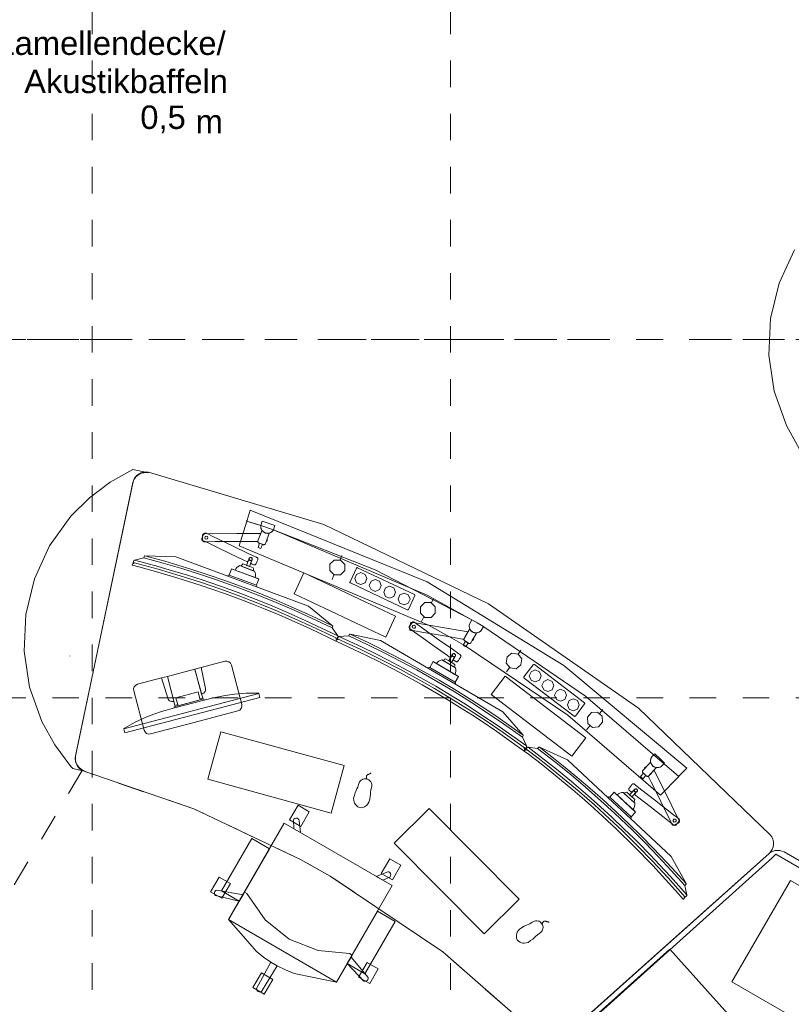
# Model space of a CAD drawing. Header units: metres. Extents: x -45.2 to 14.3, y -31.8 to 10.2.
# Tile 20 of 141: x -38.1 to -35.2, y -10.6 to -6.9. Entities that reach past the tile are written whole.
import ezdxf

# ---------------------------------------------------------------- set-up
doc = ezdxf.new("R2010")
doc.units = ezdxf.units.M
doc.header["$LTSCALE"] = 0.05
for name, pattern in [('Achsen 01', [5.291531, 3.175, -1.058062, 0.352704, -0.705764]), ('gestrichelt - 01', [2, 1, -1]), ('Raster 01', [2, 1, -1])]:
    doc.linetypes.add(name, pattern=pattern)
for name, color, linetype, lineweight, true_color in [('ACTES-Einrichtung Aufsicht.', 7, 'Continuous', 9, 0xa6a6a6), ('AV1-Achsen', 1, 'Achsen 01', 18, 0xff0000), ('AV1-Bewegungsfläche', 7, 'gestrichelt - 01', 9, 0xd9d9d9), ('AV1-Raster', 7, 'Raster 01', 9, 0xa6a6a6)]:
    doc.layers.add(name, color=color, linetype=linetype, lineweight=lineweight, true_color=true_color)
doc.layers.add('AV1-Stempel-Raumstempel', color=7, linetype='Continuous', lineweight=9)
doc.styles.add('Arial', font='arial.ttf')

msp = doc.modelspace()

# ---------------------------------------------------------------- linework, layer by layer
at = {"layer": 'ACTES-Einrichtung Aufsicht.'}
for p, q in [((-37.2472, -8.8784), (-37.2466, -8.8765)), ((-36.8663, -8.9307), (-36.8594, -8.9139)), ((-37.2711, -8.966), (-37.1774, -9.0009)), ((-37.1814, -9.0325), (-37.2891, -8.9924)), ((-36.8895, -8.9865), (-36.8969, -9.0044)), ((-36.5227, -9.0923), (-36.5142, -9.0763)), ((-36.551, -9.1458), (-36.56, -9.1629)), ((-36.1958, -9.2856), (-36.1858, -9.2704)), ((-37.8844, -9.2929), (-37.8844, -9.2927)), ((-36.4345, -9.3974), (-36.5338, -9.3394)), ((-36.5115, -9.3166), (-36.4251, -9.367)), ((-36.229, -9.3361), (-36.2396, -9.3523)), ((-37.3747, -9.4585), (-37.3777, -9.4592)), ((-37.3781, -9.4594), (-37.4897, -9.4886)), ((-35.8885, -9.5088), (-35.8772, -9.4946)), ((-35.9263, -9.5559), (-35.9384, -9.5711)), ((-35.8565, -9.8269), (-35.7724, -9.9053)), ((-35.7569, -9.8774), (-35.8301, -9.8092)), ((-36.0428, -10.7455), (-35.2505, -10.0366)), ((-36.0359, -10.7393), (-35.2506, -10.0367))]:
    msp.add_line(p, q, dxfattribs=at)
for points in [[(-35.136, -8.5132), (-35.1851, -8.425), (-35.1851, -8.425), (-35.2311, -8.2953), (-35.2514, -8.1591), (-35.2452, -8.0216), (-35.2128, -7.8878), (-35.1554, -7.7627)], [(-36.0944, -10.7452), (-36.4791, -10.4077), (-36.9037, -10.1219), (-37.0155, -10.0589), (-37.0155, -10.0589), (-37.4174, -9.869), (-37.8378, -9.7247), (-37.8378, -9.7247), (-37.8454, -9.7196), (-37.8519, -9.7133), (-37.8572, -9.7058), (-37.861, -9.6975), (-37.8633, -9.6887), (-37.8639, -9.6796), (-37.8629, -9.6705), (-37.8629, -9.6705), (-37.8628, -9.67), (-37.6469, -8.6386), (-37.6469, -8.6386), (-37.6439, -8.6294), (-37.6392, -8.6209), (-37.6329, -8.6135), (-37.6252, -8.6074), (-37.6166, -8.6029), (-37.6072, -8.6002), (-37.5975, -8.5994), (-37.5879, -8.6004), (-37.5879, -8.6004), (-36.928, -8.7972), (-36.3076, -9.0959), (-35.7423, -9.4889), (-35.2463, -9.9665), (-35.2463, -9.9665), (-35.2459, -9.9669), (-35.2463, -9.9665), (-35.2463, -9.9665), (-35.2406, -9.9744), (-35.2366, -9.9832), (-35.2343, -9.9927), (-35.234, -10.0024), (-35.2355, -10.0121), (-35.2389, -10.0212), (-35.244, -10.0295), (-35.2506, -10.0367), (-36.0359, -10.7393)], [(-37.1649, -8.8015), (-37.1651, -8.8062), (-37.1645, -8.8108), (-37.163, -8.8152), (-37.1607, -8.8193), (-37.1578, -8.823), (-37.1542, -8.826)], [(-37.1422, -8.8304), (-37.1375, -8.8304), (-37.1329, -8.8296), (-37.1286, -8.828), (-37.1245, -8.8256), (-37.121, -8.8225), (-37.1182, -8.8188)], [(-37.1478, -8.8697), (-37.1478, -8.8698), (-37.1478, -8.8698), (-37.1479, -8.8698), (-37.1479, -8.8698), (-37.1479, -8.8699), (-37.1479, -8.8699), (-37.1479, -8.87), (-37.148, -8.8701), (-37.148, -8.8702), (-37.1481, -8.8703), (-37.1482, -8.8705), (-37.1483, -8.8706), (-37.1484, -8.8708), (-37.1485, -8.871), (-37.1486, -8.8711), (-37.1487, -8.8713), (-37.1488, -8.8714), (-37.1489, -8.8715), (-37.1491, -8.8718), (-37.1494, -8.8721), (-37.1496, -8.8723), (-37.1499, -8.8725), (-37.1502, -8.8727)], [(-37.6459, -8.9408), (-37.5518, -8.966), (-37.4694, -8.9904), (-37.3923, -9.0147), (-37.3154, -9.0413), (-37.2542, -9.0632), (-37.1824, -9.091), (-37.1111, -9.1202), (-37.0367, -9.1523), (-36.9702, -9.1824), (-36.922, -9.2054), (-36.8777, -9.2271), (-36.8747, -9.219), (-36.8754, -9.2174), (-36.998, -9.159), (-37.0647, -9.1294), (-37.1291, -9.1017), (-37.1827, -9.0803), (-37.2507, -9.0539), (-37.3137, -9.0314), (-37.3606, -9.015), (-37.3827, -9.0075), (-37.4444, -8.9876), (-37.4939, -8.9728), (-37.5516, -8.9558), (-37.5976, -8.9432), (-37.6414, -8.9318), (-37.643, -8.9325), (-37.6459, -8.9407)], [(-36.3788, -9.1726), (-36.3798, -9.1772), (-36.38, -9.1818), (-36.3793, -9.1865), (-36.3778, -9.1909), (-36.3754, -9.1949), (-36.3724, -9.1985)], [(-36.3614, -9.2049), (-36.3568, -9.2058), (-36.3521, -9.2058), (-36.3475, -9.2049), (-36.3432, -9.2032), (-36.3392, -9.2007), (-36.3357, -9.1976)], [(-36.8766, -9.2277), (-36.7881, -9.2687), (-36.711, -9.3068), (-36.6392, -9.3438), (-36.568, -9.3831), (-36.5114, -9.4152), (-36.4454, -9.4549), (-36.3802, -9.4958), (-36.3124, -9.5401), (-36.2519, -9.5811), (-36.2083, -9.612), (-36.1684, -9.6409), (-36.1641, -9.6335), (-36.1646, -9.6317), (-36.2753, -9.5533), (-36.336, -9.5128), (-36.3947, -9.4745), (-36.4439, -9.4443), (-36.5064, -9.4066), (-36.5646, -9.3737), (-36.6081, -9.3496), (-36.6285, -9.3384), (-36.686, -9.3082), (-36.7323, -9.2852), (-36.7862, -9.2586), (-36.8294, -9.2383), (-36.8706, -9.2196), (-36.8723, -9.2201), (-36.8766, -9.2277)], [(-36.3736, -9.2427), (-36.3736, -9.2427), (-36.3736, -9.2428), (-36.3737, -9.2428), (-36.3737, -9.2428), (-36.3737, -9.2428), (-36.3737, -9.2429), (-36.3738, -9.243), (-36.3738, -9.2431), (-36.3739, -9.2432), (-36.374, -9.2433), (-36.3741, -9.2434), (-36.3742, -9.2436), (-36.3743, -9.2437), (-36.3745, -9.2438), (-36.3746, -9.244), (-36.3747, -9.2441), (-36.3749, -9.2442), (-36.375, -9.2443), (-36.3753, -9.2445), (-36.3756, -9.2447), (-36.3758, -9.2449), (-36.3761, -9.2451), (-36.3764, -9.2452)], [(-35.5665, -10.2013), (-35.6313, -10.1284), (-35.69, -10.0656), (-35.7462, -10.0075), (-35.8043, -9.9507), (-35.8513, -9.9057), (-35.9084, -9.854), (-35.9664, -9.8033), (-36.0284, -9.7512), (-36.085, -9.7051), (-36.1272, -9.6723), (-36.1664, -9.6424), (-36.1605, -9.6361), (-36.1587, -9.6361), (-36.0517, -9.7195), (-35.9954, -9.7659), (-35.9417, -9.8111), (-35.8986, -9.8495), (-35.8446, -9.8985), (-35.7963, -9.9447), (-35.7606, -9.9794), (-35.744, -9.9957), (-35.6986, -10.042), (-35.6632, -10.0797), (-35.6222, -10.1237), (-35.5903, -10.1592), (-35.5605, -10.1932), (-35.5605, -10.195), (-35.5665, -10.2013)], [(-35.6937, -9.6748), (-35.6957, -9.679), (-35.6969, -9.6835), (-35.6972, -9.6882), (-35.6967, -9.6928), (-35.6954, -9.6973), (-35.6933, -9.7015)], [(-35.684, -9.7102), (-35.6797, -9.712), (-35.6751, -9.7131), (-35.6704, -9.7133), (-35.6658, -9.7126), (-35.6614, -9.7111), (-35.6573, -9.7088)], [(-36.7659, -9.7563), (-36.7663, -9.7546), (-36.7666, -9.753), (-36.7668, -9.7515), (-36.767, -9.7501), (-36.7671, -9.7488), (-36.7671, -9.7476), (-36.767, -9.7464), (-36.7668, -9.7454), (-36.7666, -9.7444), (-36.7663, -9.7436), (-36.7659, -9.7428), (-36.7655, -9.7421), (-36.765, -9.7415), (-36.7644, -9.741), (-36.7637, -9.7405), (-36.763, -9.7402), (-36.7614, -9.7396), (-36.7598, -9.7389), (-36.7582, -9.7382), (-36.7565, -9.7374), (-36.7549, -9.7365), (-36.7532, -9.7357), (-36.7515, -9.7347), (-36.7497, -9.7338)], [(-35.7259, -9.7241), (-35.726, -9.7241), (-35.726, -9.7241), (-35.726, -9.7241), (-35.726, -9.7241), (-35.726, -9.7242), (-35.7261, -9.7242), (-35.7261, -9.7243), (-35.7262, -9.7244), (-35.7263, -9.7245), (-35.7264, -9.7246), (-35.7265, -9.7247), (-35.7266, -9.7249), (-35.7268, -9.7252), (-35.7269, -9.7255), (-35.7271, -9.7258), (-35.7272, -9.7262), (-35.7273, -9.7265), (-35.7274, -9.7268), (-35.7275, -9.7272), (-35.7275, -9.7275)], [(-34.8297, -11.6879), (-35.7336, -11.166), (-36.0467, -10.8161), (-36.0467, -10.8161), (-36.0525, -10.8082), (-36.0566, -10.7993), (-36.059, -10.7898), (-36.0594, -10.78), (-36.0579, -10.7703), (-36.0545, -10.7611), (-36.0494, -10.7527), (-36.0428, -10.7455), (-35.2506, -10.0367), (-35.2506, -10.0367), (-35.2436, -10.0318), (-35.2358, -10.0282), (-35.2276, -10.0259), (-35.2191, -10.0251), (-35.2106, -10.0257), (-35.2023, -10.0278), (-35.1945, -10.0312), (-34.1165, -10.6536)], [(-34.2191, -11.2088), (-34.1086, -10.6843), (-35.225, -10.0397), (-35.2389, -10.0531), (-36.0464, -10.7789)], [(-36.1063, -10.3016), (-36.1055, -10.3001), (-36.1046, -10.2987), (-36.1038, -10.2975), (-36.103, -10.2963), (-36.1021, -10.2953), (-36.1013, -10.2944), (-36.1005, -10.2936), (-36.0997, -10.2929), (-36.0989, -10.2924), (-36.0981, -10.2919), (-36.0973, -10.2916), (-36.0965, -10.2914), (-36.0957, -10.2913), (-36.0949, -10.2913), (-36.0941, -10.2914), (-36.0933, -10.2917), (-36.0917, -10.2923), (-36.0901, -10.2928), (-36.0884, -10.2934), (-36.0867, -10.2939), (-36.0849, -10.2944), (-36.083, -10.2949), (-36.0811, -10.2953), (-36.0792, -10.2958)]]:
    msp.add_lwpolyline(points, dxfattribs=at)
for points in [[(-37.8624, -9.6684), (-37.8635, -9.6781), (-37.8627, -9.6877), (-37.86, -9.697), (-37.8556, -9.7056), (-37.8497, -9.7132), (-37.8423, -9.7195), (-37.8339, -9.7243), (-37.8248, -9.7274), (-37.8726, -9.7169), (-37.8726, -9.7169), (-37.88, -9.7085), (-37.88, -9.7085), (-37.941, -9.6281), (-37.9901, -9.5399), (-37.9901, -9.5399), (-38.0361, -9.4102), (-38.0564, -9.274), (-38.0502, -9.1365), (-38.0178, -9.0027), (-37.9604, -8.8776), (-37.88, -8.7659), (-37.88, -8.7659), (-37.8107, -8.6969), (-37.7327, -8.6381), (-37.6473, -8.5905), (-37.5883, -8.6028), (-37.5883, -8.6028), (-37.597, -8.6018), (-37.6057, -8.6023), (-37.6142, -8.6043), (-37.6222, -8.6077), (-37.6295, -8.6125), (-37.6358, -8.6184), (-37.6411, -8.6254), (-37.645, -8.6332), (-37.6475, -8.6415)], [(-37.1649, -8.8015), (-37.1741, -8.7986), (-37.1741, -8.7986), (-37.2184, -8.7847), (-37.2168, -8.7814), (-37.205, -8.7431), (-37.205, -8.7431), (-36.5391, -9.0139), (-36.5391, -9.0139), (-36.0241, -9.3283), (-35.561, -9.715), (-35.589, -9.744), (-35.591, -9.7468), (-35.591, -9.7468), (-35.9419, -9.4438), (-36.3252, -9.1829), (-36.3255, -9.1823), (-36.3478, -9.1694), (-36.3478, -9.1694), (-36.5391, -9.0632), (-36.5391, -9.0632), (-37.1173, -8.8173), (-37.1172, -8.8172), (-37.1649, -8.8015)], [(-36.3255, -9.1823), (-36.3252, -9.1829), (-36.3252, -9.1829), (-35.9419, -9.4438), (-35.591, -9.7468), (-35.6592, -9.8172), (-35.6592, -9.8172), (-36.0093, -9.5157), (-36.3921, -9.2571), (-36.4021, -9.2512), (-36.4543, -9.2207), (-36.5339, -9.1769), (-36.5339, -9.1769), (-37.2472, -8.8784), (-37.242, -8.8617), (-37.242, -8.8617), (-37.2182, -8.7848), (-37.1649, -8.8015), (-37.1173, -8.8173), (-37.1173, -8.8173), (-37.1173, -8.8173), (-37.1173, -8.8173), (-36.7348, -8.9679), (-36.3697, -9.1566), (-36.3478, -9.1694)], [(-37.1596, -8.7854), (-37.1119, -8.8011), (-37.1173, -8.8173), (-37.1649, -8.8015)], [(-37.1627, -8.8237), (-37.1613, -8.82), (-37.161, -8.8191), (-37.1604, -8.8198), (-37.1592, -8.8214), (-37.1578, -8.8229), (-37.1563, -8.8243), (-37.1546, -8.8256), (-37.1529, -8.8268), (-37.151, -8.8279), (-37.149, -8.8287), (-37.147, -8.8295), (-37.1449, -8.83), (-37.1428, -8.8303), (-37.1406, -8.8305), (-37.1386, -8.8305), (-37.1365, -8.8303), (-37.1345, -8.83), (-37.1335, -8.8298), (-37.1331, -8.8297), (-37.1329, -8.8296), (-37.1329, -8.8297), (-37.133, -8.8299), (-37.1343, -8.8336), (-37.1371, -8.8409), (-37.1426, -8.8556), (-37.1453, -8.8629), (-37.1467, -8.8666), (-37.1473, -8.8684), (-37.1477, -8.8693), (-37.1478, -8.8698), (-37.1481, -8.8703), (-37.1486, -8.8711), (-37.1492, -8.8719), (-37.1499, -8.8725), (-37.1503, -8.8728), (-37.1506, -8.8729), (-37.151, -8.8731), (-37.1519, -8.8734), (-37.1526, -8.8736), (-37.1534, -8.8737), (-37.1549, -8.8735), (-37.1564, -8.873), (-37.1621, -8.8708), (-37.1679, -8.8687), (-37.1708, -8.8676), (-37.1723, -8.867), (-37.1736, -8.8664), (-37.1748, -8.8653), (-37.1753, -8.8648), (-37.1756, -8.8643), (-37.1759, -8.8635), (-37.1761, -8.863), (-37.1763, -8.8621), (-37.1763, -8.8611), (-37.1762, -8.8601), (-37.1761, -8.8597), (-37.176, -8.8594), (-37.1757, -8.8585), (-37.175, -8.8567), (-37.1736, -8.853)], [(-37.1649, -8.8015), (-37.1651, -8.8062), (-37.1645, -8.8109), (-37.163, -8.8154), (-37.1607, -8.8195), (-37.1576, -8.8231), (-37.154, -8.8261), (-37.1499, -8.8284), (-37.1454, -8.8299), (-37.1407, -8.8305), (-37.136, -8.8303), (-37.1314, -8.8292), (-37.1271, -8.8272), (-37.1232, -8.8245), (-37.1199, -8.8212), (-37.1173, -8.8173), (-37.1173, -8.8173)], [(-37.3846, -8.844), (-37.3794, -8.8333), (-37.3777, -8.8309), (-37.3766, -8.8302), (-37.3757, -8.8298), (-37.3737, -8.8295), (-37.3719, -8.8298), (-37.3709, -8.8303), (-37.3692, -8.8311), (-37.3624, -8.8344), (-37.3487, -8.8409), (-37.3215, -8.854), (-37.2669, -8.8801), (-37.2123, -8.9063), (-37.1851, -8.9193), (-37.1816, -8.921), (-37.1799, -8.9218), (-37.1791, -8.9222), (-37.1778, -8.9231), (-37.1766, -8.9245), (-37.1761, -8.9255), (-37.1759, -8.9264), (-37.1758, -8.9278), (-37.1766, -8.9307), (-37.1779, -8.9334), (-37.1805, -8.9387), (-37.1831, -8.9441), (-37.1844, -8.9468), (-37.1864, -8.9489), (-37.1881, -8.9496), (-37.189, -8.9498), (-37.1909, -8.9496), (-37.1922, -8.9492), (-37.1931, -8.9488), (-37.1948, -8.948), (-37.1982, -8.9463), (-37.2016, -8.9447), (-37.2024, -8.9443), (-37.2029, -8.9441), (-37.203, -8.9437), (-37.2023, -8.942), (-37.1973, -8.9277), (-37.1975, -8.9257), (-37.1983, -8.9239), (-37.1996, -8.9225), (-37.2014, -8.9216), (-37.2033, -8.9213), (-37.2052, -8.9216), (-37.207, -8.9225), (-37.2083, -8.924), (-37.2137, -8.9382), (-37.2139, -8.9386), (-37.2142, -8.9386), (-37.2151, -8.9382), (-37.2168, -8.9374), (-37.2202, -8.9358), (-37.227, -8.9325), (-37.2816, -8.9063), (-37.3361, -8.8802), (-37.3634, -8.8671), (-37.377, -8.8606), (-37.3838, -8.8573), (-37.3855, -8.8563), (-37.3868, -8.8547), (-37.3874, -8.8534), (-37.3876, -8.852), (-37.3875, -8.8503)], [(-37.176, -8.8595), (-37.1763, -8.861), (-37.1764, -8.8613), (-37.1768, -8.8613), (-37.1777, -8.8613), (-37.181, -8.8614), (-37.1878, -8.8614), (-37.2014, -8.8615), (-37.2284, -8.8616), (-37.2826, -8.8619), (-37.3368, -8.8621), (-37.3639, -8.8623), (-37.3774, -8.8623), (-37.3792, -8.8623), (-37.3809, -8.8619), (-37.3823, -8.861), (-37.3833, -8.8599), (-37.3844, -8.8576), (-37.3845, -8.8523), (-37.3846, -8.8416), (-37.3846, -8.8389), (-37.3843, -8.8363), (-37.3831, -8.8343), (-37.3822, -8.8335), (-37.3808, -8.8327), (-37.3791, -8.8324), (-37.3754, -8.8323), (-37.2554, -8.8317), (-37.1954, -8.8314), (-37.1656, -8.8314)], [(-37.3641, -8.8473), (-37.3658, -8.8515), (-37.3701, -8.8533), (-37.3743, -8.8515), (-37.3761, -8.8473), (-37.3743, -8.8431), (-37.3701, -8.8413), (-37.3658, -8.8431)], [(-37.1405, -8.8552), (-37.1405, -8.8526), (-37.1405, -8.8513), (-37.1405, -8.8506), (-37.1405, -8.8503), (-37.1405, -8.8502), (-37.1406, -8.8503), (-37.1424, -8.8552), (-37.1442, -8.86), (-37.1444, -8.8606), (-37.1445, -8.8608), (-37.1445, -8.8608), (-37.1445, -8.8608), (-37.1445, -8.8608), (-37.1445, -8.8608), (-37.1442, -8.8607), (-37.1436, -8.8604), (-37.1431, -8.8601), (-37.1429, -8.8599), (-37.1427, -8.8598), (-37.1426, -8.8597), (-37.1421, -8.8593), (-37.1419, -8.8591), (-37.1417, -8.8588), (-37.1415, -8.8585), (-37.1413, -8.8581), (-37.141, -8.8576), (-37.1409, -8.8571), (-37.1407, -8.8567), (-37.1406, -8.8562), (-37.1406, -8.8557)], [(-37.1694, -8.8681), (-37.1585, -8.8722), (-37.1645, -8.8881), (-37.1754, -8.884)], [(-37.4849, -8.9194), (-37.6018, -8.9153), (-37.6034, -8.916), (-37.6059, -8.9226), (-37.6414, -8.9318), (-37.643, -8.9325), (-37.6459, -8.9407), (-37.6427, -8.9416), (-37.6439, -8.9446), (-37.6472, -8.9438), (-37.6494, -8.9498), (-37.6487, -8.9511), (-37.6239, -8.9575), (-37.5528, -8.9769), (-37.4853, -8.9966), (-37.3897, -9.0269), (-37.3016, -9.0573), (-37.2341, -9.0826), (-37.1926, -9.0983), (-37.1484, -9.1163), (-37.0954, -9.1382), (-37.0601, -9.1535), (-36.9942, -9.1831), (-36.9541, -9.2019), (-36.8999, -9.2281), (-36.8827, -9.2368), (-36.8812, -9.2363), (-36.8789, -9.2302), (-36.882, -9.2287), (-36.8808, -9.2256), (-36.8777, -9.2272), (-36.8747, -9.219), (-36.8754, -9.2174), (-36.8963, -9.1871), (-36.8938, -9.1806), (-36.8946, -9.179), (-36.9856, -9.1055), (-37.1814, -9.0325), (-37.2891, -8.9924)], [(-37.6018, -8.9153), (-37.6034, -8.916), (-37.6059, -8.9226), (-37.5323, -8.9427), (-37.4628, -8.9632), (-37.3955, -8.9844), (-37.3315, -9.0059), (-37.2444, -9.0371), (-37.1792, -9.0621), (-37.1071, -9.0914), (-37.042, -9.1193), (-36.9744, -9.1498), (-36.8963, -9.1871), (-36.8938, -9.1806), (-36.8946, -9.179), (-36.9555, -9.1498), (-36.9993, -9.1298), (-37.0504, -9.1071), (-37.107, -9.0828), (-37.1781, -9.054), (-37.242, -9.0295), (-37.3049, -9.0067), (-37.3634, -8.9865), (-37.428, -8.9657), (-37.5265, -8.936)], [(-37.1976, -8.9293), (-37.1981, -8.9304), (-37.1989, -8.9313), (-37.1997, -8.9321), (-37.2008, -8.9327), (-37.2019, -8.9331), (-37.203, -8.9332), (-37.2042, -8.9332), (-37.2053, -8.9329), (-37.2064, -8.9324), (-37.2073, -8.9316), (-37.2081, -8.9308), (-37.2087, -8.9297), (-37.2091, -8.9286), (-37.2092, -8.9275), (-37.2092, -8.9263), (-37.2089, -8.9252), (-37.2187, -8.9514), (-37.2074, -8.9556), (-37.1976, -8.9293)], [(-37.2092, -8.9272), (-37.2091, -8.9261), (-37.2088, -8.9251), (-37.2084, -8.9241), (-37.2077, -8.9232), (-37.2069, -8.9225), (-37.2059, -8.9219), (-37.2049, -8.9215), (-37.2038, -8.9213), (-37.2027, -8.9213), (-37.2016, -8.9215), (-37.2006, -8.9219), (-37.1996, -8.9225), (-37.1988, -8.9232), (-37.1981, -8.9241), (-37.1977, -8.9251), (-37.1974, -8.9261), (-37.1972, -8.9272), (-37.1972, -8.9272), (-37.1974, -8.9284), (-37.1977, -8.9294), (-37.1981, -8.9304), (-37.1988, -8.9313), (-37.1996, -8.932), (-37.2006, -8.9326), (-37.2016, -8.933), (-37.2027, -8.9332), (-37.2038, -8.9332), (-37.2049, -8.933), (-37.2059, -8.9326), (-37.2069, -8.932), (-37.2077, -8.9313), (-37.2084, -8.9304), (-37.2088, -8.9294), (-37.2091, -8.9284)], [(-36.8489, -8.9707), (-36.8652, -8.987), (-36.8884, -8.987), (-36.9047, -8.9706), (-36.9046, -8.9475), (-36.8883, -8.9312), (-36.8651, -8.9312), (-36.8488, -8.9476)], [(-37.1814, -9.0261), (-37.1727, -9.0027), (-37.2757, -8.9643), (-37.2845, -8.9877)], [(-37.2617, -8.9695), (-37.2589, -8.9639), (-37.2549, -8.9591), (-37.25, -8.9552), (-37.2444, -8.9525), (-37.1887, -8.9732), (-37.1862, -8.979), (-37.185, -8.9851), (-37.1852, -8.9914), (-37.1867, -8.9974)], [(-37.2396, -8.9542), (-37.2383, -8.9521), (-37.2367, -8.9501), (-37.2349, -8.9482), (-37.2324, -8.9462), (-37.213, -8.9535), (-37.1936, -8.9607), (-37.1931, -8.9638), (-37.1929, -8.9664), (-37.193, -8.9689), (-37.1934, -8.9715)], [(-36.8277, -9.0178), (-36.6134, -9.119), (-36.6134, -9.119), (-36.6129, -9.1192), (-36.6124, -9.1193), (-36.6119, -9.1193), (-36.6114, -9.1192), (-36.6109, -9.119), (-36.6104, -9.1188), (-36.61, -9.1184), (-36.6097, -9.118), (-36.6094, -9.1176), (-36.5848, -9.0655), (-36.5848, -9.0655), (-36.5846, -9.065), (-36.5845, -9.0644), (-36.5845, -9.0638), (-36.5847, -9.0632), (-36.5849, -9.0627), (-36.5853, -9.0622), (-36.5857, -9.0618), (-36.5862, -9.0615), (-36.8005, -8.9603), (-36.8005, -8.9603), (-36.8011, -8.9601), (-36.8016, -8.96), (-36.8022, -8.96), (-36.8028, -8.9601), (-36.8033, -8.9604), (-36.8038, -8.9607), (-36.8042, -8.9612), (-36.8045, -8.9617), (-36.8291, -9.0138), (-36.8291, -9.0138), (-36.8293, -9.0143), (-36.8294, -9.0149), (-36.8294, -9.0155), (-36.8292, -9.0161), (-36.829, -9.0166), (-36.8286, -9.0171), (-36.8282, -9.0175)], [(-37.1814, -9.0325), (-37.18, -9.0288), (-37.1814, -9.0261), (-37.2845, -8.9877), (-37.2877, -8.9886), (-37.2891, -8.9924), (-37.1814, -9.0325)], [(-37.0398, -9.0586), (-37.0027, -8.98), (-36.6573, -9.1432), (-36.6945, -9.2219)], [(-36.7658, -9.0012), (-36.7724, -9.0171), (-36.7883, -9.0237), (-36.8042, -9.0171), (-36.8108, -9.0012), (-36.8042, -8.9853), (-36.7883, -8.9787), (-36.7724, -8.9853)], [(-36.7116, -9.0268), (-36.7182, -9.0427), (-36.7341, -9.0493), (-36.75, -9.0427), (-36.7566, -9.0268), (-36.75, -9.0109), (-36.7341, -9.0043), (-36.7182, -9.0109)], [(-36.6573, -9.0525), (-36.6639, -9.0684), (-36.6798, -9.075), (-36.6957, -9.0684), (-36.7023, -9.0525), (-36.6957, -9.0365), (-36.6798, -9.03), (-36.6639, -9.0365)], [(-36.6031, -9.0781), (-36.6097, -9.094), (-36.6256, -9.1006), (-36.6415, -9.094), (-36.6481, -9.0781), (-36.6415, -9.0622), (-36.6256, -9.0556), (-36.6097, -9.0622)], [(-36.5078, -9.131), (-36.524, -9.1475), (-36.5472, -9.1476), (-36.5636, -9.1313), (-36.5637, -9.1082), (-36.5474, -9.0918), (-36.5243, -9.0917), (-36.5079, -9.1079)], [(-36.3268, -9.1816), (-36.3346, -9.1962), (-36.3346, -9.1962), (-36.3378, -9.1996), (-36.3417, -9.2024), (-36.3459, -9.2044), (-36.3505, -9.2056), (-36.3552, -9.2059), (-36.3599, -9.2053), (-36.3644, -9.2039), (-36.3685, -9.2017), (-36.3722, -9.1987), (-36.3753, -9.1951), (-36.3777, -9.1911), (-36.3792, -9.1866), (-36.38, -9.182), (-36.3798, -9.1773), (-36.3788, -9.1726), (-36.3788, -9.1726), (-36.3701, -9.1564), (-36.3499, -9.1682)], [(-36.6025, -9.177), (-36.5956, -9.1673), (-36.5935, -9.1652), (-36.5923, -9.1647), (-36.5914, -9.1645), (-36.5894, -9.1645), (-36.5876, -9.1652), (-36.5867, -9.1658), (-36.5852, -9.1669), (-36.579, -9.1713), (-36.5667, -9.18), (-36.542, -9.1976), (-36.4927, -9.2326), (-36.4434, -9.2677), (-36.4188, -9.2852), (-36.4157, -9.2874), (-36.4142, -9.2885), (-36.4134, -9.2891), (-36.4123, -9.2902), (-36.4113, -9.2918), (-36.411, -9.2929), (-36.4109, -9.2938), (-36.4111, -9.2952), (-36.4124, -9.2979), (-36.4141, -9.3003), (-36.4176, -9.3052), (-36.421, -9.31), (-36.4228, -9.3124), (-36.4252, -9.3142), (-36.427, -9.3146), (-36.4279, -9.3146), (-36.4297, -9.3141), (-36.4305, -9.3137), (-36.4309, -9.3134), (-36.4317, -9.3129), (-36.4332, -9.3118), (-36.4363, -9.3096), (-36.4394, -9.3074), (-36.4402, -9.3069), (-36.4405, -9.3066), (-36.4406, -9.3062), (-36.4397, -9.3046), (-36.4322, -9.2914), (-36.4321, -9.2894), (-36.4326, -9.2875), (-36.4336, -9.2859), (-36.4352, -9.2847), (-36.4371, -9.284), (-36.439, -9.284), (-36.4409, -9.2847), (-36.4425, -9.2859), (-36.4502, -9.2989), (-36.4505, -9.2993), (-36.4508, -9.2993), (-36.4516, -9.2987), (-36.4531, -9.2976), (-36.4562, -9.2954), (-36.4624, -9.291), (-36.5117, -9.256), (-36.561, -9.2209), (-36.5856, -9.2034), (-36.5979, -9.1946), (-36.6041, -9.1902), (-36.6055, -9.189), (-36.6066, -9.1872), (-36.6067, -9.1867), (-36.6069, -9.1857), (-36.6069, -9.1844), (-36.6064, -9.1827)], [(-36.3997, -9.2278), (-36.4002, -9.2292), (-36.4003, -9.2296), (-36.4008, -9.2295), (-36.4016, -9.2294), (-36.4049, -9.2288), (-36.4116, -9.2277), (-36.425, -9.2254), (-36.4517, -9.221), (-36.5051, -9.212), (-36.5585, -9.203), (-36.5852, -9.1985), (-36.5986, -9.1963), (-36.6004, -9.1959), (-36.6019, -9.1952), (-36.6032, -9.1941), (-36.604, -9.1929), (-36.6047, -9.1904), (-36.6039, -9.1851), (-36.6021, -9.1746), (-36.6017, -9.1719), (-36.6009, -9.1694), (-36.5994, -9.1677), (-36.5984, -9.167), (-36.5968, -9.1665), (-36.5952, -9.1664), (-36.5914, -9.167), (-36.4731, -9.1869), (-36.414, -9.1969), (-36.3846, -9.2019)], [(-36.5829, -9.1837), (-36.5853, -9.1876), (-36.5898, -9.1886), (-36.5937, -9.1861), (-36.5947, -9.1817), (-36.5922, -9.1778), (-36.5878, -9.1768), (-36.5839, -9.1792)], [(-36.3804, -9.1948), (-36.3784, -9.1914), (-36.3779, -9.1906), (-36.3775, -9.1914), (-36.3766, -9.1932), (-36.3755, -9.1949), (-36.3742, -9.1965), (-36.3728, -9.1981), (-36.3713, -9.1996), (-36.3696, -9.2009), (-36.3678, -9.2021), (-36.3659, -9.2032), (-36.3639, -9.2041), (-36.3619, -9.2048), (-36.3599, -9.2053), (-36.3578, -9.2057), (-36.3557, -9.2058), (-36.3537, -9.2059), (-36.3527, -9.2058), (-36.3522, -9.2058), (-36.3521, -9.2058), (-36.3521, -9.2058), (-36.3522, -9.206), (-36.3542, -9.2094), (-36.3581, -9.2161), (-36.366, -9.2297), (-36.37, -9.2364), (-36.3719, -9.2398), (-36.3729, -9.2415), (-36.3734, -9.2423), (-36.3737, -9.2428), (-36.374, -9.2432), (-36.3746, -9.244), (-36.3754, -9.2446), (-36.3762, -9.2451), (-36.3766, -9.2453), (-36.3769, -9.2454), (-36.3773, -9.2455), (-36.3783, -9.2457), (-36.379, -9.2457), (-36.3798, -9.2456), (-36.3812, -9.2452), (-36.3826, -9.2445), (-36.3879, -9.2414), (-36.3932, -9.2382), (-36.3959, -9.2367), (-36.3972, -9.2359), (-36.3985, -9.235), (-36.3995, -9.2338), (-36.3998, -9.2332), (-36.4, -9.2327), (-36.4003, -9.2318), (-36.4003, -9.2312), (-36.4004, -9.2303), (-36.4002, -9.2293), (-36.3999, -9.2284), (-36.3998, -9.228), (-36.3996, -9.2278), (-36.3991, -9.2269), (-36.3982, -9.2252), (-36.3962, -9.2218)], [(-36.7142, -9.2341), (-36.8287, -9.2102), (-36.8304, -9.2106), (-36.8339, -9.2166), (-36.8706, -9.2196), (-36.8723, -9.2201), (-36.8766, -9.2277), (-36.8735, -9.229), (-36.8752, -9.2319), (-36.8783, -9.2305), (-36.8816, -9.2361), (-36.8811, -9.2374), (-36.8577, -9.248), (-36.791, -9.2792), (-36.7278, -9.3102), (-36.6388, -9.3563), (-36.5572, -9.4013), (-36.4949, -9.4377), (-36.4568, -9.4603), (-36.4163, -9.4856), (-36.3678, -9.5162), (-36.3356, -9.5373), (-36.2757, -9.5777), (-36.2394, -9.6031), (-36.1905, -9.6382), (-36.175, -9.6496), (-36.1734, -9.6494), (-36.1702, -9.6439), (-36.1729, -9.6418), (-36.1713, -9.639), (-36.1685, -9.641), (-36.1641, -9.6334), (-36.1645, -9.6318), (-36.1799, -9.5984), (-36.1764, -9.5924), (-36.1769, -9.5907), (-36.254, -9.5027), (-36.4345, -9.3974), (-36.5338, -9.3394)], [(-36.8287, -9.2102), (-36.8304, -9.2106), (-36.8339, -9.2166), (-36.7649, -9.249), (-36.6999, -9.281), (-36.6373, -9.3134), (-36.5778, -9.3455), (-36.4974, -9.3912), (-36.4374, -9.4269), (-36.3713, -9.4681), (-36.3119, -9.5067), (-36.2505, -9.5483), (-36.1799, -9.5984), (-36.1764, -9.5924), (-36.1769, -9.5907), (-36.2319, -9.5516), (-36.2717, -9.5243), (-36.3181, -9.4932), (-36.3698, -9.4596), (-36.4349, -9.4191), (-36.4937, -9.3841), (-36.5517, -9.3508), (-36.606, -9.321), (-36.666, -9.2894), (-36.7581, -9.2434)], [(-36.364, -9.2296), (-36.3635, -9.2271), (-36.3633, -9.2258), (-36.3632, -9.2252), (-36.3631, -9.2248), (-36.3631, -9.2247), (-36.3632, -9.2248), (-36.3658, -9.2293), (-36.3684, -9.2338), (-36.3687, -9.2343), (-36.3688, -9.2344), (-36.3688, -9.2345), (-36.3689, -9.2345), (-36.3688, -9.2345), (-36.3688, -9.2345), (-36.3685, -9.2345), (-36.3679, -9.2343), (-36.3673, -9.2341), (-36.3671, -9.2339), (-36.3669, -9.2338), (-36.3667, -9.2337), (-36.3662, -9.2334), (-36.366, -9.2332), (-36.3658, -9.233), (-36.3655, -9.2327), (-36.3652, -9.2324), (-36.3649, -9.2319), (-36.3646, -9.2315), (-36.3644, -9.2311), (-36.3642, -9.2306), (-36.3641, -9.2301)], [(-36.3946, -9.2374), (-36.3846, -9.2433), (-36.3932, -9.258), (-36.4032, -9.2521)], [(-36.5028, -9.3216), (-36.4991, -9.3166), (-36.4944, -9.3125), (-36.4889, -9.3095), (-36.4829, -9.3078), (-36.4315, -9.3377), (-36.4301, -9.3438), (-36.43, -9.3501), (-36.4312, -9.3562), (-36.4338, -9.3619)], [(-36.4785, -9.3103), (-36.4768, -9.3084), (-36.4749, -9.3067), (-36.4728, -9.3052), (-36.4701, -9.3037), (-36.4522, -9.3141), (-36.4343, -9.3246), (-36.4343, -9.3277), (-36.4346, -9.3303), (-36.4351, -9.3328), (-36.4359, -9.3352)], [(-36.4329, -9.293), (-36.4336, -9.2939), (-36.4344, -9.2947), (-36.4354, -9.2953), (-36.4365, -9.2957), (-36.4377, -9.2959), (-36.4389, -9.2959), (-36.44, -9.2956), (-36.4411, -9.2951), (-36.442, -9.2944), (-36.4428, -9.2936), (-36.4434, -9.2926), (-36.4439, -9.2915), (-36.444, -9.2903), (-36.444, -9.2891), (-36.4437, -9.288), (-36.4432, -9.2869), (-36.4574, -9.3111), (-36.447, -9.3171), (-36.4329, -9.293)], [(-36.444, -9.2889), (-36.4437, -9.2879), (-36.4432, -9.2869), (-36.4425, -9.286), (-36.4417, -9.2852), (-36.4408, -9.2846), (-36.4398, -9.2842), (-36.4387, -9.284), (-36.4376, -9.284), (-36.4365, -9.2842), (-36.4355, -9.2845), (-36.4345, -9.2851), (-36.4337, -9.2858), (-36.433, -9.2867), (-36.4325, -9.2877), (-36.4322, -9.2888), (-36.4321, -9.2899), (-36.4321, -9.291), (-36.4321, -9.291), (-36.4324, -9.292), (-36.4329, -9.293), (-36.4336, -9.2939), (-36.4344, -9.2947), (-36.4353, -9.2953), (-36.4363, -9.2957), (-36.4374, -9.2959), (-36.4385, -9.2959), (-36.4396, -9.2957), (-36.4407, -9.2953), (-36.4416, -9.2948), (-36.4424, -9.294), (-36.4431, -9.2932), (-36.4436, -9.2922), (-36.4439, -9.2911), (-36.4441, -9.29)], [(-36.1852, -9.3266), (-36.2035, -9.3407), (-36.2265, -9.3377), (-36.2405, -9.3194), (-36.2375, -9.2964), (-36.2192, -9.2824), (-36.1962, -9.2854), (-36.1822, -9.3037)], [(-37.5397, -9.3756), (-37.6293, -9.3993), (-37.6363, -9.4027), (-37.6415, -9.4085), (-37.644, -9.4158), (-37.6436, -9.4236), (-37.6046, -9.5721), (-37.6012, -9.5791), (-37.5953, -9.5842), (-37.588, -9.5867), (-37.5802, -9.5862), (-37.4158, -9.5431), (-37.2513, -9.4999), (-37.2443, -9.4965), (-37.2392, -9.4906), (-37.2366, -9.4833), (-37.2371, -9.4755), (-37.276, -9.3271), (-37.2794, -9.3201), (-37.2853, -9.3149), (-37.2926, -9.3124), (-37.3004, -9.3128), (-37.3901, -9.3364), (-37.4137, -9.3429), (-37.5159, -9.3697)], [(-37.4778, -9.4761), (-37.4886, -9.479), (-37.4889, -9.4783), (-37.5159, -9.3697), (-37.4137, -9.3429), (-37.4135, -9.3437), (-37.3838, -9.4511), (-37.3947, -9.454), (-37.4015, -9.4282), (-37.4846, -9.4501)], [(-37.388, -9.4361), (-37.3867, -9.4358), (-37.3831, -9.4344), (-37.3799, -9.4323), (-37.3772, -9.4296), (-37.3752, -9.4263), (-37.3739, -9.4227), (-37.3735, -9.4189), (-37.3738, -9.415), (-37.3901, -9.3364), (-37.4137, -9.3429)], [(-36.4345, -9.3974), (-36.4324, -9.394), (-36.4334, -9.3911), (-36.5284, -9.3356), (-36.5318, -9.336), (-36.5338, -9.3394), (-36.4345, -9.3974)], [(-36.4334, -9.3911), (-36.4208, -9.3695), (-36.5158, -9.314), (-36.5284, -9.3356)], [(-36.1732, -9.376), (-35.9846, -9.5196), (-35.9846, -9.5196), (-35.9842, -9.5199), (-35.9837, -9.52), (-35.9832, -9.5202), (-35.9827, -9.5202), (-35.9822, -9.5201), (-35.9817, -9.52), (-35.9812, -9.5197), (-35.9808, -9.5194), (-35.9804, -9.519), (-35.9455, -9.4732), (-35.9455, -9.4732), (-35.9452, -9.4727), (-35.945, -9.4721), (-35.9449, -9.4715), (-35.945, -9.471), (-35.9451, -9.4704), (-35.9453, -9.4699), (-35.9457, -9.4694), (-35.9461, -9.469), (-36.1346, -9.3254), (-36.1346, -9.3254), (-36.1351, -9.3251), (-36.1356, -9.3249), (-36.1361, -9.3248), (-36.1366, -9.3248), (-36.1371, -9.3248), (-36.1376, -9.325), (-36.1381, -9.3252), (-36.1385, -9.3256), (-36.1389, -9.3259), (-36.1738, -9.3718), (-36.1738, -9.3718), (-36.174, -9.3722), (-36.1742, -9.3727), (-36.1743, -9.3732), (-36.1744, -9.3737), (-36.1743, -9.3742), (-36.1741, -9.3747), (-36.1739, -9.3752), (-36.1736, -9.3756)], [(-36.1087, -9.3679), (-36.1153, -9.3839), (-36.1312, -9.3904), (-36.1472, -9.3839), (-36.1537, -9.3679), (-36.1472, -9.352), (-36.1312, -9.3454), (-36.1153, -9.352)], [(-37.4926, -9.4635), (-37.4939, -9.4638), (-37.4977, -9.4644), (-37.5015, -9.4641), (-37.5052, -9.4631), (-37.5086, -9.4612), (-37.5115, -9.4587), (-37.5138, -9.4556), (-37.5153, -9.452), (-37.5397, -9.3756), (-37.5159, -9.3697)], [(-36.2971, -9.4383), (-36.2444, -9.3691), (-35.9405, -9.6005), (-35.9932, -9.6697)], [(-36.061, -9.4043), (-36.0676, -9.4202), (-36.0835, -9.4268), (-36.0994, -9.4202), (-36.106, -9.4043), (-36.0994, -9.3884), (-36.0835, -9.3818), (-36.0676, -9.3884)], [(-36.0133, -9.4407), (-36.0199, -9.4566), (-36.0358, -9.4632), (-36.0517, -9.4566), (-36.0583, -9.4407), (-36.0517, -9.4247), (-36.0358, -9.4182), (-36.0199, -9.4247)], [(-37.1734, -9.4334), (-37.1728, -9.434), (-37.1727, -9.4343), (-37.681, -9.5677), (-37.681, -9.5673), (-37.6808, -9.5666), (-37.6804, -9.5661), (-37.6765, -9.5637), (-37.6495, -9.5483), (-37.6362, -9.5412), (-37.6077, -9.5277), (-37.6004, -9.5243), (-37.5679, -9.5117), (-37.5391, -9.5025), (-37.5254, -9.4984), (-37.4897, -9.4886), (-37.4909, -9.4838), (-37.3794, -9.4545), (-37.3781, -9.4594), (-37.3579, -9.4543), (-37.3366, -9.4489), (-37.2987, -9.4411), (-37.2641, -9.4361), (-37.2353, -9.4337), (-37.2205, -9.4331), (-37.2021, -9.4326), (-37.1849, -9.4328), (-37.1743, -9.4331)], [(-37.1727, -9.4343), (-37.1689, -9.4486), (-37.6772, -9.582), (-37.681, -9.5677)], [(-37.4846, -9.4501), (-37.4015, -9.4282), (-37.3936, -9.4582), (-37.4768, -9.4801)], [(-35.9655, -9.477), (-35.9721, -9.4929), (-35.988, -9.4995), (-36.004, -9.4929), (-36.0105, -9.477), (-36.004, -9.4611), (-35.988, -9.4545), (-35.9721, -9.4611)], [(-35.8778, -9.5427), (-35.893, -9.5601), (-35.916, -9.5618), (-35.9335, -9.5466), (-35.9351, -9.5236), (-35.9199, -9.5061), (-35.8969, -9.5045), (-35.8794, -9.5196)], [(-37.3155, -9.578), (-36.8512, -9.7049), (-36.9003, -9.8843), (-37.3645, -9.7574)], [(-35.6195, -10.0477), (-35.5635, -10.1505), (-35.5634, -10.1522), (-35.5682, -10.1573), (-35.5605, -10.1932), (-35.5605, -10.195), (-35.5665, -10.2013), (-35.5687, -10.1988), (-35.5709, -10.2012), (-35.5687, -10.2038), (-35.5731, -10.2085), (-35.5745, -10.2085), (-35.5914, -10.1891), (-35.6405, -10.1342), (-35.6884, -10.0826), (-35.7583, -10.0107), (-35.8249, -9.9456), (-35.8777, -9.8964), (-35.9103, -9.8664), (-35.9462, -9.8349), (-35.9894, -9.7974), (-36.019, -9.7726), (-36.0749, -9.7269), (-36.1097, -9.6995), (-36.1574, -9.6628), (-36.1728, -9.6512), (-36.1731, -9.6496), (-36.1687, -9.6449), (-36.1659, -9.647), (-36.1637, -9.6446), (-36.1665, -9.6425), (-36.1605, -9.6361), (-36.1588, -9.636), (-36.1223, -9.6411), (-36.1176, -9.6361), (-36.1158, -9.636), (-36.0094, -9.6845), (-35.8565, -9.8269), (-35.7724, -9.9053)], [(-35.5635, -10.1505), (-35.5635, -10.1522), (-35.5682, -10.1573), (-35.6191, -10.1005), (-35.6685, -10.0476), (-35.7176, -9.9969), (-35.7655, -9.9492), (-35.8324, -9.8854), (-35.8839, -9.8382), (-35.9424, -9.7868), (-35.9965, -9.7411), (-36.0541, -9.6943), (-36.1223, -9.6411), (-36.1176, -9.6361), (-36.1158, -9.636), (-36.0625, -9.6774), (-36.025, -9.7077), (-35.9818, -9.7432), (-35.9347, -9.7829), (-35.8772, -9.8336), (-35.8267, -9.8798), (-35.7781, -9.9258), (-35.7339, -9.9691), (-35.6863, -10.0175), (-35.6157, -10.0924)], [(-35.6813, -9.662), (-35.6927, -9.6733), (-35.6927, -9.6733), (-35.695, -9.6774), (-35.6965, -9.6818), (-35.6972, -9.6865), (-35.697, -9.6912), (-35.696, -9.6958), (-35.6941, -9.7001), (-35.6914, -9.704), (-35.6881, -9.7074), (-35.6842, -9.71), (-35.6799, -9.712), (-35.6753, -9.713), (-35.6706, -9.7133), (-35.6659, -9.7126), (-35.6615, -9.7111), (-35.6573, -9.7088), (-35.6573, -9.7088), (-35.6445, -9.696), (-35.6615, -9.6801)], [(-35.6781, -9.7167), (-35.6754, -9.7139), (-35.6748, -9.7132), (-35.6757, -9.713), (-35.6776, -9.7126), (-35.6796, -9.7121), (-35.6816, -9.7113), (-35.6835, -9.7104), (-35.6853, -9.7094), (-35.6871, -9.7082), (-35.6888, -9.7068), (-35.6903, -9.7053), (-35.6917, -9.7036), (-35.693, -9.7019), (-35.6941, -9.7001), (-35.695, -9.6982), (-35.6958, -9.6963), (-35.6964, -9.6944), (-35.6966, -9.6934), (-35.6967, -9.6929), (-35.6967, -9.6928), (-35.6968, -9.6928), (-35.697, -9.693), (-35.6996, -9.6958), (-35.705, -9.7016), (-35.7156, -9.713), (-35.721, -9.7187), (-35.7236, -9.7216), (-35.725, -9.723), (-35.7256, -9.7238), (-35.726, -9.7241), (-35.7263, -9.7246), (-35.7269, -9.7254), (-35.7273, -9.7263), (-35.7275, -9.7272), (-35.7275, -9.7277), (-35.7276, -9.728), (-35.7276, -9.7284), (-35.7274, -9.7294), (-35.7273, -9.73), (-35.727, -9.7308), (-35.7261, -9.7321), (-35.725, -9.7332), (-35.7205, -9.7374), (-35.716, -9.7416), (-35.7137, -9.7437), (-35.7126, -9.7447), (-35.7114, -9.7457), (-35.7099, -9.7462), (-35.7092, -9.7464), (-35.7087, -9.7464), (-35.7078, -9.7464), (-35.7072, -9.7463), (-35.7063, -9.7461), (-35.7055, -9.7457), (-35.7046, -9.7451), (-35.7043, -9.7449), (-35.7041, -9.7447), (-35.7034, -9.7439), (-35.7021, -9.7425), (-35.6994, -9.7396)], [(-35.7162, -9.711), (-35.7139, -9.7099), (-35.7127, -9.7093), (-35.7121, -9.709), (-35.7118, -9.7089), (-35.7117, -9.7088), (-35.7118, -9.7089), (-35.7153, -9.7127), (-35.7189, -9.7165), (-35.7193, -9.7169), (-35.7194, -9.7171), (-35.7195, -9.7171), (-35.7195, -9.7171), (-35.7195, -9.7171), (-35.7195, -9.7171), (-35.7195, -9.7168), (-35.7195, -9.7165), (-35.7195, -9.7161), (-35.7195, -9.7155), (-35.7194, -9.7152), (-35.7194, -9.7151), (-35.7193, -9.715), (-35.7193, -9.7149), (-35.7192, -9.7146), (-35.7191, -9.7143), (-35.719, -9.714), (-35.719, -9.7139), (-35.7189, -9.7137), (-35.7188, -9.7136), (-35.7187, -9.7134), (-35.7186, -9.7132), (-35.7184, -9.713), (-35.7181, -9.7126), (-35.7178, -9.7122), (-35.7174, -9.7119), (-35.717, -9.7116), (-35.7166, -9.7113)], [(-36.7968, -9.7764), (-36.8002, -9.7868), (-36.8029, -9.7931), (-36.8057, -9.7994), (-36.8095, -9.8083), (-36.8127, -9.8183), (-36.8154, -9.8282), (-36.8146, -9.8356), (-36.8138, -9.843), (-36.8116, -9.8473), (-36.8073, -9.8541), (-36.8039, -9.8578), (-36.7993, -9.8613), (-36.7939, -9.8637), (-36.7874, -9.8644), (-36.7806, -9.863), (-36.7746, -9.8608), (-36.7705, -9.8582), (-36.7664, -9.8555), (-36.7621, -9.8495), (-36.7578, -9.8434), (-36.755, -9.8318), (-36.7529, -9.8221), (-36.7519, -9.8136), (-36.7513, -9.8068), (-36.7501, -9.7966), (-36.7484, -9.7892), (-36.7474, -9.7828), (-36.7475, -9.7752), (-36.7486, -9.7715), (-36.7505, -9.7674), (-36.7528, -9.7638), (-36.7551, -9.7616), (-36.7584, -9.7591), (-36.7613, -9.7577), (-36.7656, -9.7563), (-36.7677, -9.7557), (-36.7723, -9.7551), (-36.7757, -9.7554), (-36.7804, -9.7565), (-36.7823, -9.7575), (-36.787, -9.7605), (-36.7908, -9.7642), (-36.7932, -9.7675), (-36.7945, -9.7704)], [(-35.7264, -9.7551), (-35.7349, -9.7472), (-35.7233, -9.7347), (-35.7148, -9.7427)], [(-35.7042, -9.7447), (-35.7054, -9.7456), (-35.7057, -9.7459), (-35.7055, -9.7462), (-35.7051, -9.747), (-35.7036, -9.75), (-35.7006, -9.7561), (-35.6946, -9.7682), (-35.6826, -9.7925), (-35.6586, -9.8411), (-35.6346, -9.8896), (-35.6226, -9.9139), (-35.6166, -9.9261), (-35.6157, -9.9277), (-35.6146, -9.929), (-35.6132, -9.9298), (-35.6118, -9.9303), (-35.6092, -9.9302), (-35.6044, -9.9279), (-35.5948, -9.9232), (-35.5924, -9.922), (-35.5902, -9.9205), (-35.5894, -9.9195), (-35.589, -9.9186), (-35.5887, -9.9175), (-35.5886, -9.9158), (-35.589, -9.9142), (-35.5907, -9.9108), (-35.6438, -9.8032), (-35.6704, -9.7495), (-35.6837, -9.7228)], [(-35.597, -9.9243), (-35.5897, -9.9149), (-35.5889, -9.9137), (-35.5883, -9.9122), (-35.5882, -9.9109), (-35.5882, -9.91), (-35.5889, -9.9081), (-35.59, -9.9066), (-35.5908, -9.9059), (-35.5923, -9.9047), (-35.5983, -9.9001), (-35.6102, -9.8908), (-35.6341, -9.8723), (-35.6819, -9.8352), (-35.7297, -9.7981), (-35.7536, -9.7796), (-35.7566, -9.7772), (-35.7581, -9.7761), (-35.7589, -9.7755), (-35.7594, -9.7752), (-35.7602, -9.7747), (-35.762, -9.7743), (-35.7632, -9.7744), (-35.7641, -9.7745), (-35.7654, -9.7751), (-35.7676, -9.7771), (-35.7694, -9.7794), (-35.773, -9.7842), (-35.7767, -9.7889), (-35.7785, -9.7912), (-35.7795, -9.794), (-35.7793, -9.7959), (-35.7791, -9.7967), (-35.7781, -9.7984), (-35.7775, -9.799), (-35.7771, -9.7993), (-35.7764, -9.7999), (-35.7749, -9.8011), (-35.7719, -9.8034), (-35.7689, -9.8057), (-35.7682, -9.8063), (-35.7678, -9.8066), (-35.7674, -9.8065), (-35.7662, -9.8052), (-35.7556, -9.7942), (-35.7538, -9.7935), (-35.7518, -9.7934), (-35.75, -9.794), (-35.7483, -9.7951), (-35.7472, -9.7968), (-35.7466, -9.7986), (-35.7467, -9.8006), (-35.7474, -9.8025), (-35.7577, -9.8136), (-35.758, -9.814), (-35.7578, -9.8143), (-35.7571, -9.8149), (-35.7556, -9.816), (-35.7526, -9.8183), (-35.7466, -9.823), (-35.6988, -9.8601), (-35.651, -9.8972), (-35.6271, -9.9157), (-35.6152, -9.9249), (-35.6092, -9.9296), (-35.6076, -9.9306), (-35.6056, -9.9311), (-35.605, -9.9311), (-35.6041, -9.931), (-35.6028, -9.9306), (-35.6013, -9.9297)], [(-35.8565, -9.8269), (-35.8538, -9.824), (-35.8508, -9.8241), (-35.7703, -9.8991), (-35.7696, -9.9024), (-35.7724, -9.9053), (-35.8565, -9.8269)], [(-35.8508, -9.8241), (-35.8337, -9.8058), (-35.7532, -9.8808), (-35.7703, -9.8991)], [(-35.7642, -9.8705), (-35.7605, -9.8655), (-35.7579, -9.8598), (-35.7566, -9.8537), (-35.7567, -9.8474), (-35.8002, -9.8069), (-35.8065, -9.8073), (-35.8125, -9.809), (-35.818, -9.8119), (-35.8227, -9.816)], [(-35.7604, -9.844), (-35.7591, -9.8418), (-35.758, -9.8395), (-35.7572, -9.8371), (-35.7565, -9.834), (-35.7717, -9.8199), (-35.7868, -9.8057), (-35.7898, -9.8066), (-35.7922, -9.8077), (-35.7944, -9.8089), (-35.7965, -9.8104)], [(-35.757, -9.7953), (-35.7577, -9.7962), (-35.7582, -9.7973), (-35.7585, -9.7984), (-35.7586, -9.7996), (-35.7584, -9.8008), (-35.758, -9.8019), (-35.7574, -9.8029), (-35.7567, -9.8038), (-35.7557, -9.8045), (-35.7547, -9.805), (-35.7535, -9.8053), (-35.7524, -9.8054), (-35.7512, -9.8052), (-35.7501, -9.8048), (-35.7491, -9.8042), (-35.7482, -9.8035), (-35.7673, -9.824), (-35.776, -9.8158), (-35.757, -9.7953)], [(-35.7499, -9.8047), (-35.7489, -9.8042), (-35.7481, -9.8034), (-35.7475, -9.8025), (-35.747, -9.8015), (-35.7467, -9.8005), (-35.7466, -9.7994), (-35.7467, -9.7983), (-35.747, -9.7972), (-35.7475, -9.7962), (-35.7481, -9.7953), (-35.749, -9.7946), (-35.7499, -9.794), (-35.7509, -9.7936), (-35.752, -9.7934), (-35.7531, -9.7934), (-35.7542, -9.7936), (-35.7553, -9.794), (-35.7553, -9.794), (-35.7562, -9.7946), (-35.757, -9.7953), (-35.7577, -9.7962), (-35.7582, -9.7972), (-35.7585, -9.7983), (-35.7586, -9.7994), (-35.7585, -9.8005), (-35.7582, -9.8016), (-35.7577, -9.8025), (-35.757, -9.8034), (-35.7562, -9.8042), (-35.7552, -9.8048), (-35.7542, -9.8052), (-35.7531, -9.8054), (-35.752, -9.8053), (-35.7509, -9.8051)], [(-37.0249, -9.8547), (-36.9825, -9.8794), (-37.0148, -9.9347), (-37.0571, -9.91)], [(-37.0402, -9.9439), (-37.0424, -9.9115), (-37.0404, -9.9081), (-37.0369, -9.9051), (-37.0327, -9.9037), (-37.0285, -9.9042), (-37.0244, -9.9064), (-37.0219, -9.9093), (-37.021, -9.9138), (-37.0154, -9.9582)], [(-36.6627, -9.9977), (-36.5305, -9.8668), (-36.1919, -10.2089), (-36.3241, -10.3397)], [(-37.0767, -9.9228), (-36.6699, -10.1577), (-36.8796, -10.521), (-37.2864, -10.2861)], [(-35.6091, -9.9074), (-35.6045, -9.9071), (-35.601, -9.9101), (-35.6007, -9.9147), (-35.6037, -9.9181), (-35.6083, -9.9185), (-35.6118, -9.9155), (-35.6121, -9.9109)], [(-37.2463, -10.2165), (-37.313, -10.178), (-37.199, -9.9806), (-37.1323, -10.0191)], [(-36.6796, -10.0564), (-36.6373, -10.0811), (-36.6696, -10.1365), (-36.712, -10.1118)], [(-37.3115, -10.2055), (-37.3541, -10.1812), (-37.3224, -10.1256), (-37.2798, -10.1499)], [(-36.7302, -10.1229), (-36.6907, -10.1067), (-36.6865, -10.1055), (-36.6827, -10.1062), (-36.6787, -10.1087), (-36.6762, -10.112), (-36.6753, -10.1163), (-36.6762, -10.1209), (-36.6782, -10.1244), (-36.705, -10.1374)], [(-34.2203, -10.6866), (-34.4408, -11.0685), (-35.3905, -10.5201), (-35.17, -10.1382)], [(-37.2463, -10.2165), (-37.3351, -10.1951), (-37.3378, -10.1921), (-37.3394, -10.1878), (-37.3396, -10.1836), (-37.3377, -10.1797), (-37.3344, -10.1764), (-37.3309, -10.1748), (-37.2321, -10.192)], [(-37.2864, -10.2861), (-36.8796, -10.521), (-36.8209, -10.4194), (-36.8315, -10.4133), (-36.9494, -10.4025), (-37.0586, -10.3596), (-37.1486, -10.2863), (-37.2171, -10.188), (-37.2266, -10.1825)], [(-36.7255, -10.254), (-36.6587, -10.2926), (-36.7727, -10.49), (-36.8394, -10.4514)], [(-37.2864, -10.2861), (-37.2303, -10.3495), (-37.1826, -10.4045), (-37.1544, -10.4269), (-37.1268, -10.4462), (-37.1031, -10.4602), (-37.072, -10.4753), (-37.0388, -10.4891), (-36.9657, -10.5042), (-36.8796, -10.521)], [(-36.1427, -10.2959), (-36.1522, -10.3013), (-36.1585, -10.3042), (-36.1648, -10.3069), (-36.1735, -10.311), (-36.1826, -10.3163), (-36.1912, -10.3218), (-36.1956, -10.3278), (-36.2, -10.3338), (-36.2012, -10.3385), (-36.2026, -10.3464), (-36.2026, -10.3515), (-36.2015, -10.3571), (-36.1991, -10.3625), (-36.1947, -10.3674), (-36.1888, -10.371), (-36.1828, -10.3733), (-36.1781, -10.3741), (-36.1733, -10.3749), (-36.166, -10.3733), (-36.1587, -10.3717), (-36.1489, -10.3649), (-36.1408, -10.3592), (-36.1344, -10.3535), (-36.1293, -10.3488), (-36.1216, -10.3422), (-36.1154, -10.3378), (-36.1104, -10.3337), (-36.1054, -10.328), (-36.1037, -10.3245), (-36.1023, -10.3202), (-36.1016, -10.316), (-36.1019, -10.3128), (-36.1026, -10.3088), (-36.1038, -10.3058), (-36.1061, -10.3019), (-36.1073, -10.3), (-36.1103, -10.2964), (-36.113, -10.2944), (-36.1172, -10.2921), (-36.1192, -10.2916), (-36.1248, -10.2906), (-36.13, -10.2908), (-36.134, -10.2916), (-36.137, -10.2929)], [(-35.624, -10.3977), (-35.2973, -10.7628), (-35.7213, -11.1422), (-36.0481, -10.7771)], [(-37.1268, -10.4462), (-37.1808, -10.5456), (-37.1803, -10.5496), (-37.1797, -10.5509), (-37.1783, -10.5538), (-37.1752, -10.5567), (-37.1711, -10.558), (-37.1665, -10.5577), (-37.1628, -10.5562), (-37.1601, -10.5525), (-37.1587, -10.5502), (-37.1031, -10.4602)], [(-36.8394, -10.4514), (-36.7765, -10.5176), (-36.7725, -10.5184), (-36.768, -10.5177), (-36.7643, -10.5158), (-36.7618, -10.5122), (-36.7606, -10.5077), (-36.761, -10.5038), (-36.8253, -10.4269)], [(-36.7649, -10.4471), (-36.7226, -10.4718), (-36.7549, -10.5271), (-36.7972, -10.5024)], [(-37.1626, -10.4868), (-37.1204, -10.5115), (-37.1527, -10.5667), (-37.1949, -10.5421)]]:
    msp.add_lwpolyline(points, close=True, dxfattribs=at)
at = {"layer": 'AV1-Achsen'}
msp.add_line((-43.35, -8.1), (4.2, -8.1), dxfattribs=at)
at = {"layer": 'AV1-Bewegungsfläche', "color": 9, "true_color": 0xbbbbbb}
msp.add_lwpolyline([(-36.5989, -11.6087), (-36.0944, -10.7452), (-36.0944, -10.7452), (-36.4791, -10.4077), (-36.9037, -10.1219), (-36.9037, -10.1219), (-37.0155, -10.0589), (-37.0155, -10.0589), (-37.4174, -9.869), (-37.8378, -9.7247), (-38.2422, -10.4037), (-38.3489, -10.5863)], close=True, dxfattribs=at)
at = {"layer": 'AV1-Raster'}
for p, q in [((-37.8, -22.95), (-37.8, 1.35)), ((-36.45, -22.95), (-36.45, 1.35)), ((1.35, -8.1), (-40.5, -8.1)), ((1.35, -9.45), (-40.5, -9.45))]:
    msp.add_line(p, q, dxfattribs=at)

# ---------------------------------------------------------------- texts
at = {"layer": 'AV1-Stempel-Raumstempel', "attachment_point": 7, "style": 'Arial'}
for s, insert, char_height in [('Lamellendecke/', (-38.1609, -7.0297), 0.088263), ('Akustikbaffeln', (-38.0564, -7.1736), 0.088263), ('0,5', (-37.619, -7.3237), 0.08826), ('m', (-37.4107, -7.3233), 0.0883)]:
    msp.add_mtext(s, dxfattribs=dict(at, insert=insert, char_height=char_height))

doc.saveas('drawing.dxf')
